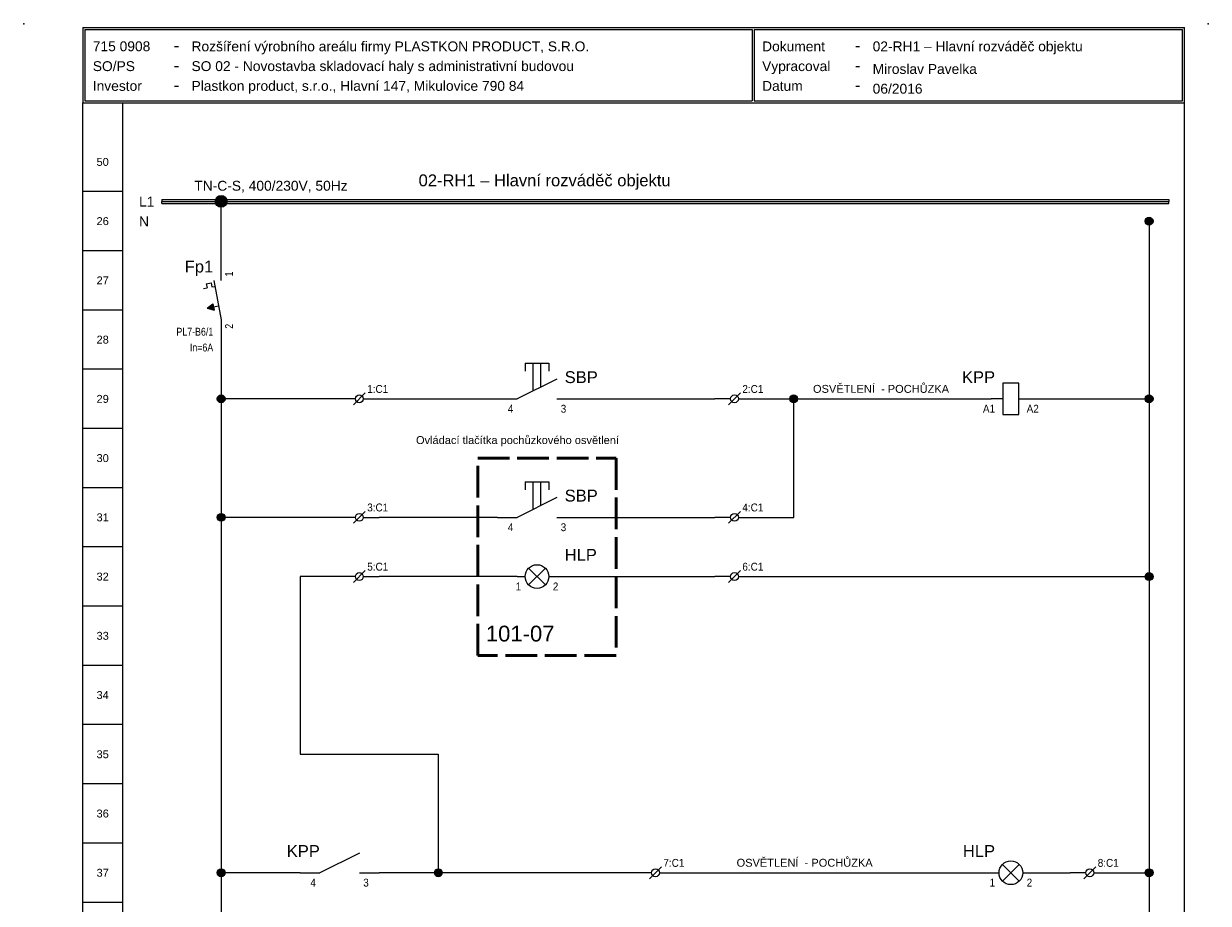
# Model space of a CAD drawing. Extents: x -721 to 7843, y 2912 to 4139.
# Tile 32 of 32: x 7296 to 7596, y 3467 to 3690. Entities that reach past the tile are written whole.
import ezdxf
from ezdxf.enums import TextEntityAlignment as Align

# ---------------------------------------------------------------- set-up
doc = ezdxf.new("R2010")
doc.units = 0
doc.header["$MEASUREMENT"] = 0
doc.linetypes.add('ČÁRKOVANÁ1', pattern=[2.5, 2, -0.5])
for name, color, linetype in [('1-KRESBA', 7, 'Continuous'), ('__Bílá', 7, 'Continuous'), ('__Oranžová', 30, 'Continuous'), ('__Svmodrá', 4, 'Continuous'), ('__Vínová 220', 220, 'Continuous'), ('__Černá 250', 7, 'Continuous')]:
    doc.layers.add(name, color=color, linetype=linetype)
doc.styles.add('Arial', font='arial.ttf')

# ---------------------------------------------------------------- blocks, each defined once
blk = doc.blocks.new('L0001A02')
at = {"linetype": 'Continuous'}
h = blk.add_hatch(color=256, dxfattribs=at)
edge = h.paths.add_edge_path()
edge.add_arc((0, 0), 1.5, 0, 360)
blk.add_circle((0, 0), 1.5)
blk = doc.blocks.new('L0001A01')
h = blk.add_hatch(color=256)
edge = h.paths.add_edge_path()
edge.add_arc((0, 0), 1, 0, 360)
blk.add_circle((0, 0), 1)
blk = doc.blocks.new('L0007A01')
for p, q in [((-1, 0), (-5, 0)), ((-1.5, -1.5), (1.5, 1.5)), ((1, 0), (5, 0))]:
    blk.add_line(p, q)
blk.add_circle((0, 0), 1)
at = {"style": 'Arial', "width": 0.9, "flags": 8}
for tag, p in [('1', (-2, 1.5)), ('3', (-2, -3.5))]:
    blk.add_attdef(tag, text='', height=2, dxfattribs=at).set_placement(p, align=Align.RIGHT)
for tag, p in [('2', (2, 1.5)), ('4', (2, -3.5))]:
    blk.add_attdef(tag, p, '', height=2, dxfattribs=at)
blk = doc.blocks.new('L0006A04')
for p, q in [((2, 4), (-2, 4)), ((-2, 4), (-2, -4)), ((2, -4), (2, 4)), ((-2, 0), (-5, 0)), ((2, 0), (5, 0)), ((-2, -4), (2, -4))]:
    blk.add_line(p, q)
at = {"style": 'Arial', "flags": 8}
blk.add_attdef('POPIS', text='', height=3, dxfattribs=at).set_placement((-4, 4), align=Align.RIGHT)
at = {"style": 'Arial', "width": 0.9}
blk.add_attdef('A1', text='', height=2, dxfattribs=at).set_placement((-4, -3.5), align=Align.RIGHT)
blk.add_attdef('A2', (4, -3.5), '', height=2, dxfattribs=at)
blk = doc.blocks.new('L0006A05')
for p, q in [((-5, 0), (-3, 0)), ((2.12, -2.12), (-2.12, 2.12)), ((2.12, 2.12), (-2.12, -2.12)), ((3, 0), (5, 0))]:
    blk.add_line(p, q)
blk.add_circle((0, 0), 3)
at = {"style": 'Arial', "flags": 8}
blk.add_attdef('POPIS', text='', height=3, dxfattribs=at).set_placement((-4, 4), align=Align.RIGHT)
at = {"style": 'Arial', "width": 0.9}
blk.add_attdef('1', text='', height=2, dxfattribs=at).set_placement((-4, -3.5), align=Align.RIGHT)
blk.add_attdef('2', (4, -3.5), '', height=2, dxfattribs=at)
blk = doc.blocks.new('RADKY01')
at = {"layer": '__Bílá'}
for p, q in [((15, -405), (15, -20)), ((25, -20), (25, -405)), ((294, -405), (294, -20)), ((25, -42.5), (15, -42.5)), ((25, -57.5), (15, -57.5)), ((25, -72.5), (15, -72.5)), ((25, -87.5), (15, -87.5)), ((25, -102.5), (15, -102.5)), ((25, -117.5), (15, -117.5)), ((25, -132.5), (15, -132.5)), ((25, -147.5), (15, -147.5)), ((25, -162.5), (15, -162.5)), ((25, -177.5), (15, -177.5)), ((25, -192.5), (15, -192.5)), ((25, -207.5), (15, -207.5)), ((25, -222.5), (15, -222.5)), ((25, -237.5), (15, -237.5)), ((25, -252.5), (15, -252.5)), ((25, -267.5), (15, -267.5)), ((25, -282.5), (15, -282.5)), ((25, -297.5), (15, -297.5)), ((25, -312.5), (15, -312.5)), ((25, -327.5), (15, -327.5)), ((25, -342.5), (15, -342.5)), ((25, -357.5), (15, -357.5)), ((25, -372.5), (15, -372.5)), ((25, -387.5), (15, -387.5))]:
    blk.add_line(p, q, dxfattribs=at)
at = {"layer": '__Bílá', "style": 'Arial'}
for tag, p in [('L01', (20, -36)), ('L02', (20, -51)), ('L03', (20, -66)), ('L04', (20, -81)), ('L05', (20, -96)), ('L06', (20, -111)), ('L07', (20, -126)), ('L08', (20, -141)), ('L09', (20, -156)), ('L10', (20, -171)), ('L11', (20, -186)), ('L12', (20, -201)), ('L13', (20, -216)), ('L14', (20, -231)), ('L15', (20, -246)), ('L16', (20, -261)), ('L17', (20, -276)), ('L18', (20, -291)), ('L19', (20, -306)), ('L20', (20, -321)), ('L21', (20, -336)), ('L22', (20, -351)), ('L23', (20, -366)), ('L24', (20, -381)), ('L25', (20, -396))]:
    blk.add_attdef(tag, text='', height=2, dxfattribs=at).set_placement(p, align=Align.CENTER)
blk = doc.blocks.new('BLK_Razítko_malé_pro_rozváděče')
at = {"layer": '__Bílá'}
for p, q in [((15, -1), (15, -20)), ((15, -1), (294, -1)), ((15.5, -1.5), (15.5, -19.5)), ((15.5, -1.5), (184.5, -1.5)), ((184.5, -1.5), (184.5, -19.5)), ((185, -1.5), (185, -19.5)), ((185, -1.5), (293.5, -1.5)), ((293.5, -19.5), (293.5, -1.5)), ((294, -20), (294, -1)), ((15, -20), (294, -20)), ((15.5, -19.5), (184.5, -19.5)), ((185, -19.5), (293.5, -19.5))]:
    blk.add_line(p, q, dxfattribs=at)
for p in [(0, 0), (300, 0)]:
    blk.add_point(p, dxfattribs=at)
at = {"layer": '__Bílá', "style": 'Arial'}
for s, height, p in [('-', 3, (38, -7)), ('Dokument', 2.5, (187, -7)), ('-', 3, (210.5, -7)), ('SO/PS', 2.5, (17.5, -12)), ('-', 3, (38, -12)), ('Vypracoval', 2.5, (187, -12)), ('-', 3, (210.5, -12)), ('Investor', 2.5, (17.5, -17)), ('Datum', 2.5, (187, -17)), ('-', 3, (38, -17)), ('-', 3, (210.5, -17))]:
    blk.add_text(s, height=height, dxfattribs=at).set_placement(p)
at = {"layer": '__Vínová 220', "char_height": 2.5, "attachment_point": 7, "style": 'Arial'}
for s, insert in [('715 0908', (17.5, -7)), ('Rozšíření výrobního areálu firmy PLASTKON PRODUCT, S.R.O.', (42.5, -7.75)), ('02-RH1 – Hlavní rozváděč objektu', (215, -7.75)), ('SO 02 - Novostavba skladovací haly s administrativní budovou', (42.5, -12.75)), ('Miroslav Pavelka', (215, -12.75)), ('Plastkon product, s.r.o., Hlavní 147, Mikulovice 790 84', (42.5, -17.75)), ('06/2016', (215, -17.75))]:
    blk.add_mtext(s, dxfattribs=dict(at, insert=insert))
at = {"layer": '__Vínová 220', "style": 'Arial'}
blk.add_attdef('ČÍSLO', text='', height=4, dxfattribs=at).set_placement((290, -416), align=Align.RIGHT)
blk = doc.blocks.new('FEVA1462')
blk.add_hatch(color=256).paths.add_polyline_path([(-3.5, -2), (-2.06, -0.92), (-1.772, -2.504)])
for p, q in [((0, 5), (0, 10)), ((-4.448, 2.964), (-3.568, 3.124)), ((-3.752, 4.136), (-2.564, 4.352)), ((-3.752, 4.136), (-3.568, 3.124)), ((-2.564, 4.352), (-2.38, 3.34)), ((-2.38, 3.34), (-1.544, 3.492)), ((-1.818, 5), (0, -5)), ((-3.5, -2), (-2.06, -0.92)), ((-3.5, -2), (-0.64, -1.48)), ((-3.5, -2), (-1.772, -2.504)), ((-2.06, -0.92), (-1.772, -2.504)), ((0, -5), (0, -10))]:
    blk.add_line(p, q)
at = {"style": 'Arial'}
blk.add_attdef('POPIS', text='', height=3, dxfattribs=at).set_placement((-2, 7), align=Align.RIGHT)
at = {"style": 'Arial', "width": 0.8}
blk.add_attdef('NO1', (3, 6), '', height=2, rotation=90, dxfattribs=at)
for tag, p in [('TYP', (-2, -9)), ('PROUD', (-2, -13)), ('DOPLŇ1', (-2, -17)), ('DOPLŇ2', (-2, -21))]:
    blk.add_attdef(tag, text='', height=2, dxfattribs=at).set_placement(p, align=Align.RIGHT)
blk.add_attdef('CO1', text='', height=2, rotation=90, dxfattribs=at).set_placement((3, -6), align=Align.RIGHT)
blk = doc.blocks.new('LTLAC01')
at = {"linetype": 'Continuous'}
for p, q in [((-3, 9), (-3, 7)), ((-3, 9), (3, 9)), ((-1, 2), (-1, 9)), ((1, 3), (1, 9)), ((3, 9), (3, 7)), ((5, 5), (-5, 0)), ((-10, 0), (-5, 0)), ((5, 0), (10, 0))]:
    blk.add_line(p, q, dxfattribs=at)
at = {"linetype": 'Continuous', "style": 'Arial', "flags": 8}
blk.add_attdef('POPIS', (7, 4), '', height=3, dxfattribs=at)
at = {"linetype": 'Continuous', "style": 'Arial', "width": 0.9}
blk.add_attdef('CO', text='', height=2, dxfattribs=at).set_placement((-6, -3.5), align=Align.RIGHT)
blk.add_attdef('NO', (6, -3.5), '', height=2, dxfattribs=at)
blk = doc.blocks.new('L0006A01')
for p, q in [((5, 5), (-5, 0)), ((-10, 0), (-5, 0)), ((5, 0), (10, 0))]:
    blk.add_line(p, q)
at = {"style": 'Arial', "flags": 8}
blk.add_attdef('POPIS', text='', height=3, dxfattribs=at).set_placement((-5, 4), align=Align.RIGHT)
at = {"style": 'Arial', "width": 0.9}
blk.add_attdef('CO', text='', height=2, dxfattribs=at).set_placement((-6, -3.5), align=Align.RIGHT)
blk.add_attdef('NO', (6, -3.5), '', height=2, dxfattribs=at)

msp = doc.modelspace()

# ---------------------------------------------------------------- linework, layer by layer
at = {"layer": '1-KRESBA'}
for p, q in [((7346.23, 3630), (7346.23, 3645)), ((7581.23, 3640), (7581.23, 3295)), ((7346.23, 3610), (7346.23, 3325)), ((7376.23, 3595), (7346.23, 3595)), ((7386.23, 3595), (7416.23, 3595)), ((7436.23, 3595), (7471.23, 3595)), ((7481.23, 3595), (7541.23, 3595)), ((7491.23, 3565), (7491.23, 3595)), ((7551.23, 3595), (7581.23, 3595)), ((7376.23, 3565), (7346.23, 3565)), ((7416.23, 3565), (7386.23, 3565)), ((7436.23, 3565), (7471.23, 3565)), ((7481.23, 3565), (7491.23, 3565)), ((7376.23, 3550), (7366.23, 3550)), ((7366.23, 3550), (7366.23, 3505)), ((7421.23, 3550), (7386.23, 3550)), ((7431.23, 3550), (7471.23, 3550)), ((7481.23, 3550), (7581.23, 3550)), ((7366.23, 3505), (7401.23, 3505)), ((7401.23, 3505), (7401.23, 3475)), ((7366.23, 3475), (7346.23, 3475)), ((7451.23, 3475), (7386.23, 3475)), ((7461.23, 3475), (7541.23, 3475)), ((7551.23, 3475), (7561.23, 3475)), ((7571.23, 3475), (7581.23, 3475))]:
    msp.add_line(p, q, dxfattribs=at)
at = {"layer": '1-KRESBA', "linetype": 'ČÁRKOVANÁ1', "lineweight": 50, "ltscale": 4}
msp.add_lwpolyline([(7411.23, 3580), (7446.23, 3580), (7446.23, 3530), (7411.23, 3530)], close=True, dxfattribs=at)
at = {"layer": '__Oranžová', "lineweight": 0}
for p, q in [((7331.23, 3645.5), (7331.23, 3645)), ((7331.23, 3645.5), (7586.23, 3645.5)), ((7331.23, 3644.5), (7331.23, 3645)), ((7331.23, 3645), (7586.23, 3645)), ((7586.23, 3645.5), (7586.23, 3645)), ((7586.23, 3644.5), (7586.23, 3645)), ((7331.23, 3644.5), (7586.23, 3644.5))]:
    msp.add_line(p, q, dxfattribs=at)

# ---------------------------------------------------------------- block references
at = {"layer": '1-KRESBA', "color": 250, "linetype": 'Continuous'}
for name, p in [('BLK_Razítko_malé_pro_rozváděče', (7296.23, 3690)), ('L0001A01', (7346.23, 3595)), ('L0001A01', (7491.23, 3595)), ('L0001A01', (7581.23, 3595)), ('L0001A01', (7346.23, 3565)), ('L0001A01', (7581.23, 3550)), ('L0001A01', (7346.23, 3475)), ('L0001A01', (7401.23, 3475)), ('L0001A01', (7581.23, 3475))]:
    msp.add_blockref(name, p, dxfattribs=at)
at = {"layer": '1-KRESBA', "color": 2, "linetype": 'Continuous'}
msp.add_blockref('RADKY01', (7296.23, 3690), dxfattribs=at).add_auto_attribs({'L01': '50', 'L02': '26', 'L03': '27', 'L04': '28', 'L05': '29', 'L06': '30', 'L07': '31', 'L08': '32', 'L09': '33', 'L10': '34', 'L11': '35', 'L12': '36', 'L13': '37', 'L14': '38', 'L15': '39', 'L16': '40', 'L17': '41', 'L18': '42', 'L19': '43', 'L20': '44', 'L21': '45', 'L22': '46', 'L23': '47', 'L24': '48', 'L25': '49'})
at = {"layer": '1-KRESBA'}
for name, p in [('L0001A02', (7346.23, 3645)), ('L0001A01', (7581.23, 3640))]:
    msp.add_blockref(name, p, dxfattribs=at)
for p in [(7426.23, 3595), (7426.23, 3565)]:
    msp.add_blockref('LTLAC01', p, dxfattribs=at).add_auto_attribs({'POPIS': 'SBP', 'CO': '4', 'NO': '3'})
at = {"layer": '__Černá 250'}
for name, p, values in [('FEVA1462', (7346.23, 3620), {'POPIS': 'Fp1', 'TYP': 'PL7-B6/1', 'PROUD': 'In=6A', 'CO1': '2', 'NO1': '1'}), ('L0006A04', (7546.23, 3595), {'POPIS': 'KPP', 'A1': 'A1', 'A2': 'A2'}), ('L0007A01', (7381.23, 3595), {'2': '1:C1'}), ('L0007A01', (7476.23, 3595), {'2': '2:C1'}), ('L0007A01', (7381.23, 3565), {'2': '3:C1'}), ('L0007A01', (7476.23, 3565), {'2': '4:C1'}), ('L0007A01', (7381.23, 3550), {'2': '5:C1'}), ('L0007A01', (7476.23, 3550), {'2': '6:C1'}), ('L0006A01', (7376.23, 3475), {'POPIS': 'KPP', 'CO': '4', 'NO': '3'}), ('L0006A05', (7546.23, 3475), {'POPIS': 'HLP', '1': '1', '2': '2'}), ('L0007A01', (7456.23, 3475), {'2': '7:C1'}), ('L0007A01', (7566.23, 3475), {'2': '8:C1'})]:
    msp.add_blockref(name, p, dxfattribs=at).add_auto_attribs(values)
ref = msp.add_blockref('L0006A05', (7426.23, 3550), dxfattribs=at)
ref.add_attrib('POPIS', 'HLP', dxfattribs={"layer": '0', "height": 3, "style": 'Arial', "flags": 8}).set_placement((7441.38, 3554), align=Align.RIGHT)
ref.add_attrib('1', '1', dxfattribs={"layer": '0', "height": 2, "style": 'Arial', "width": 0.9}).set_placement((7422.23, 3546.5), align=Align.RIGHT)
ref.add_attrib('2', '2', (7430.23, 3546.5), dxfattribs={"layer": '0', "height": 2, "style": 'Arial', "width": 0.9})

# ---------------------------------------------------------------- texts
at = {"layer": '1-KRESBA', "color": 250, "linetype": 'Continuous', "style": 'Arial'}
for s, height, p in [('OSVĚTLENÍ  - POCHŮZKA', 2, (7530.58, 3596.53)), ('Ovládací tlačítka pochůzkového osvětlení', 2, (7446.98, 3583.56)), ('101-07', 4, (7430.66, 3533.56)), ('OSVĚTLENÍ  - POCHŮZKA', 2, (7511.23, 3476.53))]:
    msp.add_text(s, height=height, dxfattribs=at).set_placement(p, align=Align.RIGHT)
at = {"layer": '__Oranžová', "lineweight": 0, "style": 'Arial'}
for s, p in [('TN-C-S, 400/230V, 50Hz', (7339.44, 3647.71)), ('L1', (7325.44, 3643.69))]:
    msp.add_text(s, height=2.5, dxfattribs=at).set_placement(p)
at = {"layer": '__Svmodrá', "style": 'Arial'}
msp.add_text('N', height=2.5, dxfattribs=at).set_placement((7325.44, 3638.69))
at = {"layer": '__Vínová 220', "insert": (7396.24, 3647.93), "char_height": 3, "attachment_point": 7, "style": 'Arial'}
msp.add_mtext('02-RH1 – Hlavní rozváděč objektu', dxfattribs=at)

doc.saveas('drawing.dxf')
